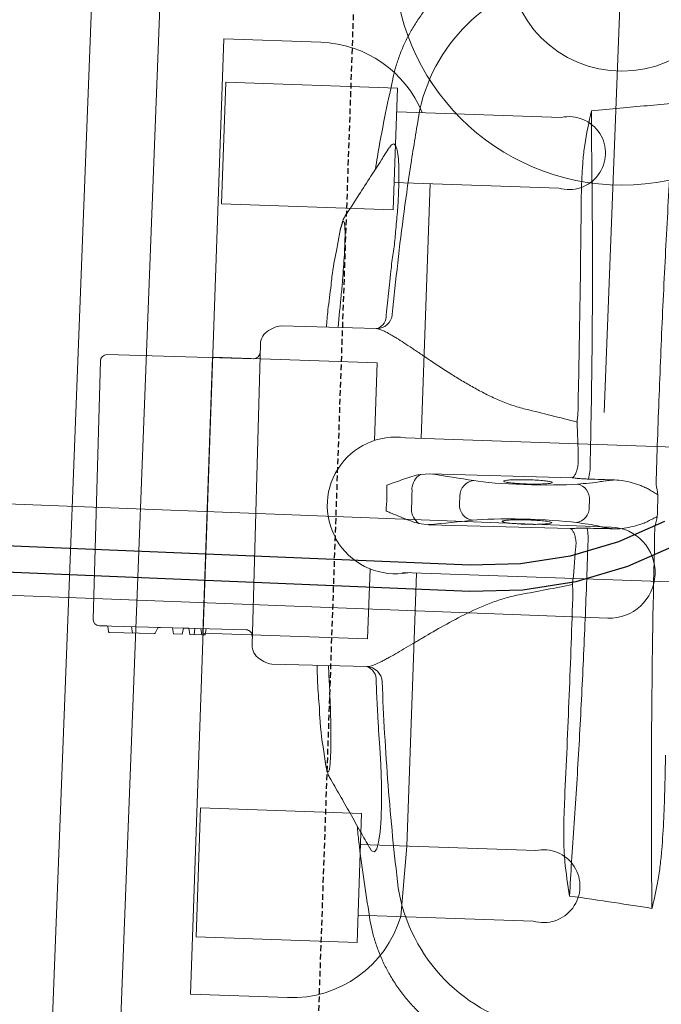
# Model space of a CAD drawing. Header units: millimetres. Extents: x 297264 to 416219, y -77299 to -23696.
# Tile 162 of 187: x 343644 to 343785, y -26464 to -26248. Entities that reach past the tile are written whole.
import ezdxf

# ---------------------------------------------------------------- set-up
doc = ezdxf.new("R2010")
doc.units = ezdxf.units.MM
doc.header["$LTSCALE"] = 2.5
doc.linetypes.add('11aa1PB-bd$0$11aa1PB-af$0$TRATTEGGIATA', pattern=[0.75, 0.5, -0.25])
for name, color, linetype, lineweight in [('CKD Equipments', 252, 'Continuous', 0), ('EQUIPMENT', 210, 'Continuous', 0), ('FURNITURES', 30, 'Continuous', 15), ('HATCH LIGHT', 250, 'Continuous', 0), ('K Equipment', 30, 'Continuous', 9)]:
    doc.layers.add(name, color=color, linetype=linetype, lineweight=lineweight)
doc.layers.add('Edges', color=7, linetype='Continuous')
doc.layers.add('FAINTEQUIP', color=253, linetype='Continuous')

# ---------------------------------------------------------------- blocks, each defined once
blk = doc.blocks.new('awreg')
at = {"layer": 'K Equipment'}
for p, q in [((60866.24, 14496.41, -7.42), (60866.22, 14311.87, -7.42)), ((60886.24, 14496.4, -7.42), (60886.22, 14311.87, -7.42)), ((60701.19, 14430.21, -7.42), (61051.19, 14430.24, -7.42)), ((60701.19, 14415.21, -7.42), (61051.19, 14415.24, -7.42)), ((60651.19, 14314.35, -7.42), (60841.19, 14314.37, -7.42))]:
    blk.add_line(p, q, dxfattribs=at)
for radius in [50, 25]:
    blk.add_circle((60741.19, 14314.36, -7.42), radius, dxfattribs=at)
blk.add_arc((60876.22, 14311.87, -7.42), 10, 180.0034, 0.0034, dxfattribs=at)
blk = doc.blocks.new('G$C62143A14')
at = {"linetype": 'Continuous', "lineweight": 0}
for p, q in [((142.09, 481.19), (198.78, 481.8)), ((140.7, 479.77), (141.05, 447.57)), ((140.7, 479.77), (140.72, 478.13)), ((200.55, 448.21), (200.2, 480.41)), ((139.33, 477.57), (139.43, 467.67)), ((139.48, 477.75), (140.59, 477.95)), ((139.38, 472.47), (140.78, 472.73)), ((139.56, 472.5), (139.58, 472.5)), ((139.53, 467.51), (140.74, 466.96)), ((140.84, 466.81), (140.88, 463.71)), ((140.88, 463.71), (139.53, 463.46)), ((139.53, 463.46), (139.55, 461.55)), ((140.9, 461.32), (139.55, 461.55)), ((140.9, 461.32), (140.91, 460.16)), ((140.91, 460.16), (139.57, 459.91)), ((139.57, 459.91), (139.6, 457.25)), ((140.93, 458.82), (139.58, 458.93)), ((140.94, 457.5), (139.6, 457.25)), ((139.6, 457.25), (139.61, 456.53)), ((140.96, 456.31), (139.61, 456.53)), ((203.83, 446.85), (137.8, 446.14)), ((207.44, 444.22), (206.85, 445.18)), ((134.81, 444.41), (134.24, 443.43)), ((133.76, 441.62), (133.99, 420.82)), ((208.18, 421.59), (207.96, 442.42)), ((208.09, 429.99), (211.67, 429.77)), ((229.05, 430.4), (224.9, 430.98)), ((113.93, 429.31), (112.94, 429.15)), ((130.32, 428.9), (133.9, 429.19)), ((263.02, 420.05), (263.03, 420.06)), ((79.21, 418.06), (79.21, 418.06)), ((165.81, 410.59), (165.64, 408.47)), ((176.8, 408.59), (176.59, 410.7)), ((165.64, 408.47), (165.98, 377.3)), ((177.13, 377.42), (176.8, 408.59)), ((170.42, 401.86), (172.16, 401.88)), ((170.85, 373.41), (172.34, 373.42))]:
    blk.add_line(p, q, dxfattribs=at)
at = {"linetype": 'Continuous', "lineweight": 0, "flags": 128}
for points in [[(139.47, 477.74), (139.47, 477.74), (139.48, 477.75)], [(94.26, 418.59), (93.66, 418.2), (93.46, 417.59), (94.13, 417.09), (95.62, 416.73), (97.89, 416.49), (100.81, 416.39), (104.33, 416.43), (108.32, 416.6), (112.67, 416.91), (116.39, 417.25), (120.19, 417.68), (120.19, 417.68), (120.19, 417.68)]]:
    blk.add_lwpolyline(points, dxfattribs=at)
at = {"linetype": 'Continuous', "lineweight": 0}
for centre, radius, start, end in [((198.8, 480.4), 1.4, 0.6162, 90.6162), ((142.1, 479.79), 1.4, 90.6162, 180.6162), ((139.5, 477.57), 0.175, 100.6162, 179.8134), ((140.55, 478.12), 0.175, 280.6162, 1.5356), ((139.61, 467.67), 0.175, 180.2997, 244.6825), ((140.67, 466.8), 0.175, 359.7298, 66.3191), ((139.65, 447.56), 1.4, 270.6162, 0.6162), ((201.95, 448.23), 1.4, 180.6162, 270.6162), ((137.83, 442.64), 3.5, 90.6162, 149.6525), ((203.87, 443.35), 3.5, 31.58, 90.6162), ((137.26, 441.66), 3.5, 149.6525, 180.6162), ((204.46, 442.38), 3.5, 0.6162, 31.58), ((211.65, 421.66), 3.47, 181.0853, 266.5636), ((211.04, 422.65), 3.14, 205.2925, 273.8166), ((130.52, 420.79), 3.47, 274.6644, 0.6066), ((131.16, 421.56), 2.92, 266.0995, 345.287), ((249.74, 376.79), 37.74, 9.6758, 79.5449), ((93.4, 375.11), 37.74, 101.688, 171.5562), ((169.03, 408.55), 3.81, 91.0104, 147.7315), ((173.41, 408.6), 3.81, 33.5009, 90.222), ((170.39, 398.41), 3.45, 89.4632, 172.6991), ((172.27, 398.43), 3.45, 8.5333, 91.7692), ((170.66, 376.8), 3.4, 192.1812, 273.2187), ((172.46, 376.82), 3.4, 268.0138, 349.0513), ((179.6, 386.55), 13.01, 258.4187, 273.3931), ((163.31, 386.4), 13.03, 267.8432, 282.7971)]:
    blk.add_arc(centre, radius, start, end, dxfattribs=at)
for centre, major_axis, ratio, start_param, end_param in [((173.14, 540.75), (1.8, -166.89), 0.087489, 5.626486, 5.727956), ((166.46, 540.68), (1.8, -166.89), 0.087489, 0.555229, 0.6567), ((166.45, 386.94), (0.15, -14), 0.087489, 0.682539, 2.586364), ((176.46, 387.05), (0.15, -14), 0.087489, 3.696821, 5.600646), ((171.51, 381.35), (37.1, 0.4), 0.145844, 4.211758, 4.440687), ((172.59, 312.04), (0.89, -82.6), 0.087489, 3.824132, 3.871858), ((171.93, 312.03), (0.89, -82.6), 0.087489, 2.411328, 2.459054), ((171.51, 381.35), (37.1, 0.4), 0.145844, 4.984033, 5.21302), ((166.41, 381.34), (0.11, -10.5), 0.087489, 0.30744, 0.730265), ((176.62, 381.45), (0.11, -10.5), 0.087489, 5.55292, 5.975743)]:
    blk.add_ellipse(centre, major_axis=major_axis, ratio=ratio, start_param=start_param, end_param=end_param, dxfattribs=at)
for points, knots in [([(217.34, 431.84), (215.51, 432.03), (212.42, 432.35), (209.32, 432.48), (208.06, 432.53)], [0, 0, 0, 0, 0.593547, 1, 1, 1, 1]), ([(124.61, 430.86), (123.92, 430.81), (120.23, 430.56), (116.76, 429.87), (113.93, 429.31)], [0, 0, 0, 0, 0.187713, 1, 1, 1, 1]), ([(133.87, 431.73), (132.61, 431.65), (129.52, 431.46), (126.44, 431.07), (124.61, 430.84)], [0, 0, 0, 0, 0.406128, 1, 1, 1, 1]), ([(211.67, 429.77), (212.8, 429.7), (215.09, 429.56), (218.36, 429.4), (221.43, 429.28), (224.19, 429.21), (226.63, 429.19), (228.63, 429.23), (230.14, 429.31), (231.09, 429.45), (231.48, 429.63), (231.26, 429.85), (230.51, 430.11), (229.54, 430.3), (229.05, 430.4)], [0, 0, 0, 0, 0.082182, 0.166764, 0.247017, 0.329479, 0.412022, 0.496967, 0.579727, 0.664898, 0.747476, 0.832441, 0.915021, 1, 1, 1, 1]), ([(224.9, 430.98), (223.05, 431.29), (220.59, 431.72), (217.98, 431.83), (217.34, 431.86)], [0, 0, 0, 0, 0.753677, 1, 1, 1, 1]), ([(232.62, 429.35), (232.51, 429.44), (232.21, 429.6), (231.78, 429.77), (231.17, 429.96), (230.4, 430.16), (229.66, 430.3), (229.26, 430.36)], [0, 0, 0, 0, 0.095307, 0.229075, 0.409095, 0.722588, 1, 1, 1, 1]), ([(109.39, 428.05), (108.12, 427.23), (105.58, 425.64), (101.69, 423.22), (97.89, 420.88), (95.41, 419.35), (94.24, 418.63)], [0, 0, 0, 0, 0.253353, 0.510138, 0.769176, 1, 1, 1, 1]), ([(112.72, 429.1), (112.54, 429.08), (112.03, 428.98), (111.21, 428.78), (110.45, 428.55), (109.86, 428.32), (109.52, 428.12), (109.39, 428.05)], [0, 0, 0, 0, 0.100787, 0.407598, 0.731303, 0.895894, 1, 1, 1, 1]), ([(112.94, 429.15), (112.46, 429.05), (111.51, 428.84), (110.75, 428.57), (110.53, 428.34), (110.88, 428.16), (111.82, 428.04), (113.29, 427.99), (115.28, 427.99), (117.7, 428.06), (120.5, 428.19), (123.59, 428.37), (126.9, 428.61), (129.18, 428.8), (130.32, 428.9)], [0, 0, 0, 0, 0.082617, 0.165235, 0.248974, 0.332713, 0.416293, 0.499873, 0.583402, 0.66693, 0.750192, 0.833453, 0.916727, 1, 1, 1, 1]), ([(247.95, 420.3), (247.03, 420.83), (244.9, 422.08), (241.37, 424.17), (237.17, 426.65), (234.2, 428.42), (232.62, 429.35)], [0, 0, 0, 0, 0.1790671, 0.418189, 0.6906263, 1, 1, 1, 1]), ([(99.02, 421.57), (97.86, 421.41), (91.22, 420.48), (84.64, 419.17), (79.21, 418.1)], [0, 0, 0, 0, 0.174606, 1, 1, 1, 1]), ([(191.78, 388.17), (191.99, 389.22), (192.26, 390.25), (192.87, 392.28), (193.22, 393.28), (193.97, 395.21), (194.37, 396.15), (195.22, 398), (195.66, 398.9), (196.56, 400.66), (197.02, 401.53), (197.72, 402.8), (197.95, 403.22), (198.43, 404.05), (198.66, 404.46), (199.83, 406.48), (200.76, 408.01), (202.1, 410.19), (202.54, 410.89), (203.17, 411.93), (203.38, 412.27), (203.79, 412.93), (203.99, 413.25), (204.96, 414.85), (205.66, 416.01), (206.41, 417.33), (206.55, 417.58), (206.82, 418.08), (206.95, 418.32), (207.3, 419.01), (207.5, 419.42), (208, 420.56), (208.18, 421.17), (208.18, 421.59)], [0, 0, 0, 0, 0.0625, 0.0625, 0.125, 0.125, 0.1875, 0.1875, 0.25, 0.25, 0.3125, 0.3125, 0.34375, 0.34375, 0.375, 0.375, 0.5, 0.5, 0.5625, 0.5625, 0.59375, 0.59375, 0.625, 0.625, 0.75, 0.75, 0.78125, 0.78125, 0.8125, 0.8125, 0.875, 0.875, 1, 1, 1, 1]), ([(263.02, 420.08), (257.33, 421.08), (250.71, 422.24), (244.05, 423.02), (243.13, 423.13)], [0, 0, 0, 0, 0.861575, 1, 1, 1, 1]), ([(133.99, 420.82), (134, 420.37), (134.2, 419.77), (134.72, 418.63), (134.93, 418.21), (135.3, 417.53), (135.44, 417.29), (135.72, 416.8), (135.87, 416.55), (136.64, 415.25), (137.37, 414.09), (138.58, 412.21), (139, 411.55), (139.88, 410.19), (140.34, 409.49), (141.72, 407.33), (142.68, 405.82), (144.62, 402.65), (145.6, 400.98), (147.49, 397.46), (148.39, 395.64), (149.56, 392.78), (149.93, 391.81), (150.58, 389.81), (150.87, 388.79), (151.1, 387.73)], [0, 0, 0, 0, 0.125, 0.125, 0.1875, 0.1875, 0.21875, 0.21875, 0.25, 0.25, 0.375, 0.375, 0.4375, 0.4375, 0.5, 0.5, 0.625, 0.625, 0.75, 0.75, 0.875, 0.875, 0.9375, 0.9375, 1, 1, 1, 1]), ([(211.25, 419.52), (213.05, 419.41), (214.85, 419.3), (217.55, 419.11), (218.89, 419.02), (220.47, 418.9), (221.14, 418.85), (221.59, 418.81), (221.81, 418.8), (222.04, 418.78)], [0, 0, 0, 0, 0.5, 0.5, 0.75, 0.875, 0.9375, 0.9375, 1, 1, 1, 1]), ([(222.04, 418.78), (222.04, 418.78), (223.3, 418.79), (225.86, 418.35), (229.86, 418.16), (233.98, 417.93), (237.98, 417.85), (241.53, 417.88), (244.47, 418.04), (246.75, 418.33), (248.25, 418.73), (248.89, 419.24), (248.81, 419.75), (248.17, 420.12), (247.95, 420.25)], [0, 0, 0, 0, 0.000001, 0.07749, 0.156459, 0.25141, 0.349211, 0.444694, 0.543101, 0.640433, 0.740837, 0.840407, 0.943195, 1, 1, 1, 1]), ([(293.34, 389.13), (293.26, 389.7), (293.04, 391.17), (292.46, 393.48), (291.65, 396.06), (290.65, 398.57), (289.42, 401.09), (287.96, 403.58), (286.27, 406.01), (284.41, 408.27), (282.41, 410.34), (280.28, 412.24), (278.04, 413.94), (275.7, 415.46), (273.28, 416.78), (270.8, 417.9), (268.28, 418.84), (265.73, 419.56), (263.98, 419.98), (263.07, 420.1), (263.03, 420.11)], [0, 0, 0, 0, 0.037673, 0.095878, 0.154189, 0.212585, 0.271048, 0.33568, 0.39959, 0.46265, 0.524915, 0.586431, 0.647228, 0.707328, 0.766741, 0.825471, 0.883514, 0.940856, 0.997479, 1, 1, 1, 1]), ([(79.19, 418.13), (79.18, 418.13), (78.27, 417.99), (76.52, 417.53), (73.94, 416.74), (71.43, 415.74), (68.99, 414.57), (66.56, 413.17), (64.18, 411.55), (61.88, 409.7), (59.76, 407.69), (57.83, 405.55), (56.09, 403.3), (54.54, 400.95), (53.19, 398.52), (52.04, 396.03), (51.09, 393.49), (50.34, 390.91), (49.81, 388.58), (49.62, 387.11), (49.54, 386.51)], [0, 0, 0, 0, 0.001134, 0.05921, 0.117416, 0.175724, 0.234114, 0.292568, 0.357035, 0.420781, 0.483687, 0.545808, 0.607185, 0.667848, 0.727816, 0.787098, 0.845698, 0.903609, 0.960817, 1, 1, 1, 1]), ([(85.76, 412.06), (89.48, 412.63), (96.91, 413.75), (108.15, 415.16), (119.44, 416.38), (127.01, 417.01), (130.8, 417.33)], [0, 0, 0, 0, 0.249615, 0.499229, 0.749615, 1, 1, 1, 1]), ([(120.19, 417.68), (120.42, 417.7), (120.64, 417.73), (121.09, 417.77), (121.76, 417.84), (123.33, 417.99), (124.68, 418.11), (127.37, 418.36), (129.17, 418.51), (130.97, 418.65)], [0, 0, 0, 0, 0.0625, 0.0625, 0.125, 0.25, 0.5, 0.5, 1, 1, 1, 1]), ([(120.19, 417.68), (120.19, 417.68), (120.19, 417.68), (120.19, 417.68), (120.19, 417.68), (120.19, 417.68), (120.19, 417.68)], [0.00000000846, 0.00000000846, 0.00000000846, 0.00000000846, 0.000000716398, 0.000000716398, 0.000000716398, 0.000001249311, 0.000001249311, 0.000001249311, 0.000001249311]), ([(120.19, 417.68), (120.19, 417.68), (120.19, 417.68), (120.19, 417.68), (120.19, 417.68), (120.19, 417.68)], [0, 0, 0, 0, 0.051824, 0.658198, 1, 1, 1, 1]), ([(165.81, 410.59), (165.93, 411.21), (166.1, 411.82), (166.49, 413.03), (166.7, 413.63), (167.14, 414.84), (167.37, 415.44), (167.71, 416.36), (167.82, 416.67), (168.05, 417.29), (168.17, 417.6), (168.28, 417.91)], [0, 0, 0, 0, 0.25, 0.25, 0.5, 0.5, 0.75, 0.75, 0.875, 0.875, 1, 1, 1, 1]), ([(176.59, 410.7), (176.46, 411.32), (176.27, 411.93), (175.86, 413.13), (175.63, 413.72), (175.16, 414.92), (174.92, 415.52), (174.56, 416.44), (174.44, 416.74), (174.2, 417.36), (174.08, 417.67), (173.95, 417.97)], [0, 0, 0, 0, 0.25, 0.25, 0.5, 0.5, 0.75, 0.75, 0.875, 0.875, 1, 1, 1, 1]), ([(211.44, 418.2), (215.22, 417.96), (222.78, 417.5), (234.09, 416.51), (245.37, 415.35), (252.85, 414.38), (256.59, 413.9)], [0, 0, 0, 0, 0.249615, 0.499229, 0.749614, 1, 1, 1, 1]), ([(222.04, 418.78), (222.04, 418.78), (222.04, 418.78), (222.04, 418.78), (222.04, 418.78), (222.04, 418.78), (222.04, 418.78)], [0, 0, 0, 0, 0.000000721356, 0.000000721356, 0.000000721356, 0.000001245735, 0.000001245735, 0.000001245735, 0.000001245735]), ([(222.04, 418.78), (222.04, 418.78), (222.04, 418.78), (222.04, 418.78), (222.04, 418.78), (222.04, 418.78)], [0, 0, 0, 0, 0.341802, 0.948176, 1, 1, 1, 1]), ([(166.57, 386.94), (166.57, 387.36), (166.56, 388.38), (166.61, 389.91), (166.7, 391.28), (166.83, 392.15), (166.96, 392.47), (167.04, 392.27), (167.07, 392.2)], [0, 0, 0, 0, 0.132098, 0.323568, 0.515413, 0.707812, 0.900839, 1, 1, 1, 1]), ([(167.07, 392.2), (167.1, 392.16), (167.18, 392.04), (167.3, 391.21), (167.43, 389.83), (167.49, 388.32), (167.53, 386.73), (167.52, 385.13), (167.46, 383.53), (167.36, 382.28), (167.26, 381.9), (167.22, 381.72)], [0, 0, 0, 0, 0.060949, 0.185979, 0.310678, 0.434944, 0.512562, 0.636279, 0.760031, 0.884002, 1, 1, 1, 1]), ([(175.45, 390.08), (175.46, 390.33), (175.5, 391.09), (175.6, 391.91), (175.75, 392.47), (175.85, 392.32), (175.91, 392.24)], [0, 0, 0, 0, 0.138476, 0.425595, 0.712972, 1, 1, 1, 1]), ([(175.91, 392.24), (175.96, 392.05), (176.06, 391.67), (176.19, 390.43), (176.29, 388.84), (176.33, 387.27), (176.33, 385.7), (176.3, 384.2), (176.2, 382.87), (176.11, 382.1), (176.06, 381.99), (176.05, 381.98)], [0, 0, 0, 0, 0.12873, 0.257, 0.385042, 0.513035, 0.593354, 0.721934, 0.850956, 0.980313, 1, 1, 1, 1]), ([(175.39, 387.04), (175.39, 387.22), (175.39, 388.01), (175.4, 388.78), (175.42, 389.6), (175.44, 389.84), (175.45, 390.08)], [0, 0, 0, 0, 0.170805, 0.715603, 0.716948, 1, 1, 1, 1]), ([(167.22, 381.72), (167.21, 381.7), (167.16, 381.45), (167.05, 381.51), (166.89, 381.97), (166.74, 383.06), (166.63, 384.58), (166.58, 385.96), (166.57, 386.75), (166.57, 386.94)], [0, 0, 0, 0, 0.012552, 0.198689, 0.385047, 0.571255, 0.757017, 0.942123, 1, 1, 1, 1]), ([(176.05, 381.98), (176.01, 381.85), (175.91, 381.59), (175.76, 381.91), (175.61, 382.77), (175.49, 384.12), (175.42, 385.62), (175.4, 386.63), (175.39, 387.04)], [0, 0, 0, 0, 0.154069, 0.335329, 0.515993, 0.696154, 0.875965, 1, 1, 1, 1]), ([(92.96, 375.75), (93.53, 375.83), (94.1, 375.9), (95.25, 376.01), (95.82, 376.05), (97.55, 376.17), (98.7, 376.22), (102.15, 376.32), (104.46, 376.33), (106.77, 376.32)], [0, 0, 0, 0, 0.125, 0.125, 0.25, 0.25, 0.5, 0.5, 1, 1, 1, 1]), ([(106.77, 376.32), (114.3, 376.26), (121.85, 376.22), (136.97, 376.2), (144.55, 376.21), (152.13, 376.25)], [0, 0, 0, 0, 0.5, 0.5, 1, 1, 1, 1]), ([(152.13, 376.25), (152.42, 376.28), (152.7, 376.31), (153.25, 376.37), (153.51, 376.39), (153.76, 376.41)], [0, 0, 0, 0, 0.5, 0.5, 1, 1, 1, 1]), ([(163.29, 376.05), (163.66, 376.11), (164, 376.18), (164.64, 376.37), (164.91, 376.48), (165.39, 376.71), (165.58, 376.83), (165.79, 377.01), (165.85, 377.07), (165.91, 377.15), (165.93, 377.18), (165.96, 377.24), (165.97, 377.27), (165.98, 377.3)], [0, 0, 0, 0, 0.25, 0.25, 0.5, 0.5, 0.75, 0.75, 0.875, 0.875, 0.9375, 0.9375, 1, 1, 1, 1]), ([(165.98, 377.3), (166.01, 377.09), (166.03, 376.85), (166.08, 376.32), (166.1, 376.03), (166.14, 375.42), (166.16, 375.08), (166.18, 374.4), (166.19, 374.05), (166.2, 373.69)], [0, 0, 0, 0, 0.25, 0.25, 0.5, 0.5, 0.75, 0.75, 1, 1, 1, 1]), ([(176.99, 373.81), (176.99, 374.17), (176.99, 374.52), (177, 375.2), (177.01, 375.53), (177.04, 376.15), (177.05, 376.44), (177.09, 376.97), (177.11, 377.21), (177.13, 377.42)], [0, 0, 0, 0, 0.25, 0.25, 0.5, 0.5, 0.75, 0.75, 1, 1, 1, 1]), ([(179.85, 376.23), (179.48, 376.28), (179.13, 376.35), (178.5, 376.52), (178.22, 376.62), (177.73, 376.84), (177.54, 376.96), (177.33, 377.13), (177.27, 377.19), (177.2, 377.28), (177.18, 377.31), (177.15, 377.36), (177.14, 377.39), (177.13, 377.42)], [0, 0, 0, 0, 0.25, 0.25, 0.5, 0.5, 0.75, 0.75, 0.875, 0.875, 0.9375, 0.9375, 1, 1, 1, 1]), ([(250.28, 375.96), (244.6, 375.66), (238.88, 375.38), (227.37, 374.87), (221.57, 374.64), (209.88, 374.24), (204, 374.07), (192.2, 373.78), (186.29, 373.66), (180.37, 373.57)], [0, 0, 0, 0, 0.25, 0.25, 0.5, 0.5, 0.75, 0.75, 1, 1, 1, 1]), ([(189.37, 376.8), (189.62, 376.78), (189.89, 376.76), (190.43, 376.72), (190.71, 376.7), (191, 376.67)], [0, 0, 0, 0, 0.5, 0.5, 1, 1, 1, 1]), ([(191, 376.67), (198.59, 376.8), (206.17, 376.94), (221.3, 377.29), (228.84, 377.49), (236.37, 377.71)], [0, 0, 0, 0, 0.5, 0.5, 1, 1, 1, 1]), ([(236.37, 377.71), (238.67, 377.78), (240.98, 377.82), (244.44, 377.78), (245.59, 377.76), (247.31, 377.68), (247.89, 377.65), (249.04, 377.56), (249.61, 377.51), (250.18, 377.45)], [0, 0, 0, 0, 0.5, 0.5, 0.75, 0.75, 0.875, 0.875, 1, 1, 1, 1]), ([(162.82, 373.38), (156.9, 373.34), (151, 373.33), (139.22, 373.37), (133.34, 373.42), (121.64, 373.56), (115.82, 373.67), (104.29, 373.93), (98.57, 374.08), (92.89, 374.27)], [0, 0, 0, 0, 0.25, 0.25, 0.5, 0.5, 0.75, 0.75, 1, 1, 1, 1]), ([(166.3, 367.99), (166.33, 368.36), (166.37, 368.72), (166.45, 369.38), (166.49, 369.69), (166.61, 370.52), (166.7, 370.98), (166.79, 371.34)], [0, 0, 0, 0, 0.25, 0.25, 0.5, 0.5, 1, 1, 1, 1]), ([(176.45, 371.44), (176.55, 371.09), (176.65, 370.63), (176.79, 369.8), (176.83, 369.49), (176.93, 368.84), (176.97, 368.48), (177.01, 368.1)], [0, 0, 0, 0, 0.5, 0.5, 0.75, 0.75, 1, 1, 1, 1]), ([(166.3, 367.99), (166.29, 367.33), (166.35, 366.67), (166.54, 365.37), (166.68, 364.73), (167.01, 363.45), (167.21, 362.82), (167.56, 361.88), (167.68, 361.57), (167.95, 360.96), (168.09, 360.66), (168.26, 360.37)], [0, 0, 0, 0, 0.25, 0.25, 0.5, 0.5, 0.75, 0.75, 0.875, 0.875, 1, 1, 1, 1]), ([(175.21, 360.44), (175.38, 360.74), (175.52, 361.04), (175.77, 361.66), (175.89, 361.97), (176.21, 362.91), (176.4, 363.55), (176.7, 364.83), (176.83, 365.48), (176.99, 366.78), (177.04, 367.44), (177.01, 368.1)], [0, 0, 0, 0, 0.125, 0.125, 0.25, 0.25, 0.5, 0.5, 0.75, 0.75, 1, 1, 1, 1]), ([(89.48, 356.56), (102.2, 357.15), (115.02, 357.64), (140.91, 358.4), (153.96, 358.68), (167.14, 358.84)], [0, 0, 0, 0, 0.5, 0.5, 1, 1, 1, 1]), ([(168.26, 360.37), (168.45, 360.04), (168.64, 359.71), (169.01, 359.06), (169.19, 358.73), (169.38, 358.4)], [0, 0, 0, 0, 0.5, 0.5, 1, 1, 1, 1]), ([(175.21, 360.44), (175.03, 360.11), (174.85, 359.78), (174.49, 359.11), (174.32, 358.78), (174.14, 358.45)], [0, 0, 0, 0, 0.5, 0.5, 1, 1, 1, 1]), ([(176.37, 358.94), (182.93, 359), (189.47, 359.03), (199.27, 359.03), (202.53, 359.03), (209.05, 359), (212.31, 358.99), (218.81, 358.93), (222.06, 358.9), (228.52, 358.82), (231.74, 358.78), (241.38, 358.62), (247.76, 358.49), (254.1, 358.33)], [0, 0, 0, 0, 0.25, 0.25, 0.375, 0.375, 0.5, 0.5, 0.625, 0.625, 0.75, 0.75, 1, 1, 1, 1]), ([(83.55, 356.23), (83.51, 356.25), (83.46, 356.26), (83.42, 356.27), (83.41, 356.28), (83.41, 356.28), (83.4, 356.28)], [0, 0, 0, 0, 0.0001941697, 0.0001941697, 0.0001941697, 0.0002311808, 0.0002311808, 0.0002311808, 0.0002311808]), ([(89.45, 355.2), (88.46, 355.35), (87.48, 355.52), (86, 355.77), (85.51, 355.86), (84.77, 355.99), (84.53, 356.03), (84.16, 356.1), (84.04, 356.13), (83.85, 356.16), (83.79, 356.17), (83.67, 356.2), (83.61, 356.21), (83.55, 356.23)], [0, 0, 0, 0, 0.5, 0.5, 0.75, 0.75, 0.875, 0.875, 0.9375, 0.9375, 0.96875, 0.96875, 1, 1, 1, 1]), ([(117.12, 354.6), (114.8, 354.54), (112.49, 354.49), (107.86, 354.43), (105.55, 354.42), (100.93, 354.46), (98.63, 354.5), (95.17, 354.66), (94.02, 354.72), (92.3, 354.86), (91.73, 354.91), (90.59, 355.04), (90.02, 355.11), (89.45, 355.2)], [0, 0, 0, 0, 0.25, 0.25, 0.5, 0.5, 0.75, 0.75, 0.875, 0.875, 0.9375, 0.9375, 1, 1, 1, 1])]:
    blk.add_open_spline(points, degree=3, knots=knots, dxfattribs=at)
for points in [[(168.28, 417.91), (169.23, 417.87), (171.12, 417.79), (173.01, 417.91), (173.95, 417.97)], [(173.39, 412.41), (172.66, 412.38), (171.18, 412.32), (169.7, 412.35), (168.97, 412.37)], [(151.1, 387.73), (151.95, 383.95), (152.83, 380.18), (153.76, 376.41)], [(189.37, 376.8), (190.22, 380.58), (191.02, 384.37), (191.78, 388.17)], [(161.61, 376.03), (161.97, 376.02), (162.34, 376.01), (162.7, 375.99)], [(162.7, 375.99), (162.9, 375.98), (163.09, 376), (163.29, 376.05)], [(179.85, 376.23), (180.04, 376.18), (180.24, 376.17), (180.44, 376.18)], [(180.44, 376.18), (180.8, 376.21), (181.16, 376.23), (181.52, 376.25)], [(250.18, 377.45), (252.73, 377.15), (255.26, 376.74), (257.78, 376.28)], [(257.78, 376.28), (255.24, 376.2), (252.74, 376.09), (250.28, 375.96)], [(257.78, 376.28), (258.04, 374.21), (258.31, 372.13), (258.59, 370.05)], [(84.34, 364.56), (84.74, 367.84), (85.09, 371.14), (85.4, 374.43)], [(85.4, 374.43), (87.9, 374.93), (90.42, 375.4), (92.96, 375.75)], [(92.89, 374.27), (90.43, 374.34), (87.93, 374.4), (85.4, 374.43)], [(177.01, 368.1), (177, 370.01), (177, 371.91), (176.99, 373.81)], [(166.2, 373.69), (166.23, 371.79), (166.27, 369.89), (166.3, 367.99)], [(258.59, 370.05), (259.1, 366.09), (259.61, 362.14), (260.15, 358.18)], [(83.4, 356.28), (83.73, 359.04), (84.04, 361.8), (84.34, 364.56)], [(167.14, 358.84), (167.88, 358.69), (168.63, 358.54), (169.38, 358.4)], [(176.37, 358.94), (175.63, 358.77), (174.88, 358.61), (174.14, 358.45)], [(83.4, 356.28), (85.44, 356.36), (87.47, 356.46), (89.48, 356.56)], [(174.14, 358.45), (172.55, 358.44), (170.97, 358.42), (169.38, 358.4)]]:
    blk.add_open_spline(points, degree=3, dxfattribs=at)
at = {"layer": 'EQUIPMENT'}
for p, q in [((79.6, 382.18), (79.45, 420.64)), ((79.6, 382.18), (79.45, 420.64)), ((79.49, 411.25), (94.99, 410.49)), ((79.49, 411.25), (94.99, 410.49))]:
    blk.add_line(p, q, dxfattribs=at)
blk.add_lwpolyline([(255.93, 413.33, 0.294125), (270.5, 436.14), (270.42, 457.48), (60.67, 456.7), (60.75, 435.36, 0.340822), (79.49, 411.25)], format="xyb", dxfattribs=at)
blk.add_lwpolyline([(255.93, 413.33, 0.294125), (270.5, 436.14), (270.42, 457.48), (60.67, 456.7), (60.75, 435.36, 0.340822), (79.49, 411.25)], format="xyb", dxfattribs=at)
blk.add_lwpolyline([(255.93, 413.33, 0.294125), (270.5, 436.14), (270.42, 457.48), (60.67, 456.7), (60.75, 435.36, 0.340822), (79.49, 411.25)], format="xyb", dxfattribs=at)
blk.add_lwpolyline([(255.93, 413.33, 0.294125), (270.5, 436.14), (270.42, 457.48), (60.67, 456.7), (60.75, 435.36, 0.340822), (79.49, 411.25)], format="xyb", dxfattribs=at)
blk.add_lwpolyline([(255.93, 413.33, 0.294125), (270.5, 436.14), (270.42, 457.48), (60.67, 456.7), (60.75, 435.36, 0.340822), (79.49, 411.25)], format="xyb", dxfattribs=at)
blk.add_lwpolyline([(255.93, 413.33, 0.294125), (270.5, 436.14), (270.42, 457.48), (60.67, 456.7), (60.75, 435.36, 0.340822), (79.49, 411.25)], format="xyb", dxfattribs=at)
blk.add_lwpolyline([(255.93, 413.33, 0.294125), (270.5, 436.14), (270.42, 457.48), (60.67, 456.7), (60.75, 435.36, 0.340822), (79.49, 411.25)], format="xyb", dxfattribs=at)
blk.add_lwpolyline([(255.93, 413.33, 0.294125), (270.5, 436.14), (270.42, 457.48), (60.67, 456.7), (60.75, 435.36, 0.340822), (79.49, 411.25)], format="xyb", dxfattribs=at)
for points in [[(73.4, 420.62), (101.73, 420.72), (101.6, 456.07), (73.27, 455.96)], [(73.4, 420.62), (101.73, 420.72), (101.6, 456.07), (73.27, 455.96)], [(73.4, 420.62), (101.73, 420.72), (101.6, 456.07), (73.27, 455.96)], [(73.4, 420.62), (101.73, 420.72), (101.6, 456.07), (73.27, 455.96)], [(73.4, 420.62), (101.73, 420.72), (101.6, 456.07), (73.27, 455.96)], [(73.4, 420.62), (101.73, 420.72), (101.6, 456.07), (73.27, 455.96)], [(73.4, 420.62), (101.73, 420.72), (101.6, 456.07), (73.27, 455.96)], [(73.4, 420.62), (101.73, 420.72), (101.6, 456.07), (73.27, 455.96)], [(234.36, 418.86), (261.12, 418.96), (260.98, 456.66), (234.22, 456.56)], [(234.36, 418.86), (261.12, 418.96), (260.98, 456.66), (234.22, 456.56)], [(234.36, 418.86), (261.12, 418.96), (260.98, 456.66), (234.22, 456.56)], [(234.36, 418.86), (261.12, 418.96), (260.98, 456.66), (234.22, 456.56)], [(234.36, 418.86), (261.12, 418.96), (260.98, 456.66), (234.22, 456.56)], [(234.36, 418.86), (261.12, 418.96), (260.98, 456.66), (234.22, 456.56)], [(234.36, 418.86), (261.12, 418.96), (260.98, 456.66), (234.22, 456.56)], [(234.36, 418.86), (261.12, 418.96), (260.98, 456.66), (234.22, 456.56)]]:
    blk.add_lwpolyline(points, close=True, dxfattribs=at)
for points in [[(183.65, 421.03), (200.7, 421.09), (200.57, 457.22), (139.97, 457), (140.1, 420.87), (155.46, 420.92)], [(183.65, 421.03), (200.7, 421.09), (200.57, 457.22), (139.97, 457), (140.1, 420.87), (155.46, 420.92)], [(183.65, 421.03), (200.7, 421.09), (200.57, 457.22), (139.97, 457), (140.1, 420.87), (155.46, 420.92)], [(183.65, 421.03), (200.7, 421.09), (200.57, 457.22), (139.97, 457), (140.1, 420.87), (155.46, 420.92)], [(183.65, 421.03), (200.7, 421.09), (200.57, 457.22), (139.97, 457), (140.1, 420.87), (155.46, 420.92)], [(183.65, 421.03), (200.7, 421.09), (200.57, 457.22), (139.97, 457), (140.1, 420.87), (155.46, 420.92)], [(183.65, 421.03), (200.7, 421.09), (200.57, 457.22), (139.97, 457), (140.1, 420.87), (155.46, 420.92)], [(183.65, 421.03), (200.7, 421.09), (200.57, 457.22), (139.97, 457), (140.1, 420.87), (155.46, 420.92)], [(95.09, 382.23), (94.95, 420.7)], [(95.09, 382.23), (94.95, 420.7)], [(95.09, 382.23), (94.95, 420.7)], [(95.09, 382.23), (94.95, 420.7)], [(95.09, 382.23), (94.95, 420.7)], [(95.09, 382.23), (94.95, 420.7)], [(95.09, 382.23), (94.95, 420.7)], [(95.09, 382.23), (94.95, 420.7)], [(240.41, 418.88), (240.54, 382.77)], [(240.41, 418.88), (240.54, 382.77)], [(240.41, 418.88), (240.54, 382.77)], [(240.41, 418.88), (240.54, 382.77)], [(240.41, 418.88), (240.54, 382.77)], [(240.41, 418.88), (240.54, 382.77)], [(240.41, 418.88), (240.54, 382.77)], [(240.41, 418.88), (240.54, 382.77)], [(256.04, 382.83), (255.9, 418.94)], [(256.04, 382.83), (255.9, 418.94)], [(256.04, 382.83), (255.9, 418.94)], [(256.04, 382.83), (255.9, 418.94)], [(256.04, 382.83), (255.9, 418.94)], [(256.04, 382.83), (255.9, 418.94)], [(256.04, 382.83), (255.9, 418.94)], [(256.04, 382.83), (255.9, 418.94)], [(155.51, 254.39), (154.92, 413.78)], [(155.51, 254.39), (154.92, 413.78)], [(155.51, 254.39), (154.92, 413.78)], [(155.51, 254.39), (154.92, 413.78)], [(155.51, 254.39), (154.92, 413.78)], [(155.51, 254.39), (154.92, 413.78)], [(155.51, 254.39), (154.92, 413.78)], [(155.51, 254.39), (154.92, 413.78)], [(184.49, 414.24), (185.08, 255.99)], [(184.49, 414.24), (185.08, 255.99)], [(184.49, 414.24), (185.08, 255.99)], [(184.49, 414.24), (185.08, 255.99)], [(184.49, 414.24), (185.08, 255.99)], [(184.49, 414.24), (185.08, 255.99)], [(184.49, 414.24), (185.08, 255.99)], [(184.49, 414.24), (185.08, 255.99)], [(94.99, 410.49), (154.93, 410.71)], [(94.99, 410.49), (154.93, 410.71)], [(94.99, 410.49), (154.93, 410.71)], [(94.99, 410.49), (154.93, 410.71)], [(94.99, 410.49), (154.93, 410.71)], [(94.99, 410.49), (154.93, 410.71)], [(94.99, 410.49), (154.93, 410.71)], [(94.99, 410.49), (154.93, 410.71)], [(184.5, 410.82), (240.44, 411.03)], [(184.5, 410.82), (240.44, 411.03)], [(184.5, 410.82), (240.44, 411.03)], [(184.5, 410.82), (240.44, 411.03)], [(184.5, 410.82), (240.44, 411.03)], [(184.5, 410.82), (240.44, 411.03)], [(184.5, 410.82), (240.44, 411.03)], [(184.5, 410.82), (240.44, 411.03)]]:
    blk.add_lwpolyline(points, dxfattribs=at)
for centre, radius, start, end in [((169.57, 415.84), 15, 353.8395, 192.3466), ((169.57, 415.84), 15, 353.8395, 192.3466), ((169.57, 415.84), 15, 353.8395, 192.3466), ((169.57, 415.84), 15, 353.8395, 192.3466), ((169.57, 415.84), 15, 353.8395, 192.3466), ((169.57, 415.84), 15, 353.8395, 192.3466), ((169.57, 415.84), 15, 353.8395, 192.3466), ((169.57, 415.84), 15, 353.8395, 192.3466), ((248.3, 380.82), 8, 165.8268, 14.5999), ((248.3, 380.82), 8, 165.8268, 14.5999), ((248.3, 380.82), 8, 165.8268, 14.5999), ((248.3, 380.82), 8, 165.8268, 14.5999), ((248.3, 380.82), 8, 165.8268, 14.5999), ((248.3, 380.82), 8, 165.8268, 14.5999), ((248.3, 380.82), 8, 165.8268, 14.5999), ((248.3, 380.82), 8, 165.8268, 14.5999), ((87.35, 380.22), 8, 165.8268, 14.5999), ((87.35, 380.22), 8, 165.8268, 14.5999), ((87.35, 380.22), 8, 165.8268, 14.5999), ((87.35, 380.22), 8, 165.8268, 14.5999), ((87.35, 380.22), 8, 165.8268, 14.5999), ((87.35, 380.22), 8, 165.8268, 14.5999), ((87.35, 380.22), 8, 165.8268, 14.5999), ((87.35, 380.22), 8, 165.8268, 14.5999)]:
    blk.add_arc(centre, radius, start, end, dxfattribs=at)
at = {"layer": 'FAINTEQUIP', "color": 4, "linetype": '11aa1PB-bd$0$11aa1PB-af$0$TRATTEGGIATA'}
blk.add_lwpolyline([(337, 429.45), (338.5, 25.45), (1.5, 24.2), (0, 428.19), (337, 429.45)], dxfattribs=at)
blk = doc.blocks.new('boilerplan')
at = {"layer": 'Edges'}
for p, q in [((210.19, 145.03), (210.19, 259.94)), ((215.96, 145.22), (215.96, 259.75)), ((210.95, 133.45), (210.19, 145.03)), ((216.68, 134.2), (215.96, 145.22)), ((218.84, 123.36), (216.68, 134.2)), ((213.25, 121.86), (210.95, 133.45)), ((222.39, 112.89), (218.84, 123.36)), ((217.05, 110.68), (213.25, 121.86)), ((227.28, 102.98), (222.39, 112.89)), ((222.27, 100.08), (217.05, 110.68))]:
    blk.add_line(p, q, dxfattribs=at)
blk = doc.blocks.new('G$C6845078B')
blk.add_blockref('boilerplan', (-210.19, -41.12))

msp = doc.modelspace()

# ---------------------------------------------------------------- hatches: boundary and pattern name
at = {"layer": 'HATCH LIGHT', "true_color": 0x636466}
h = msp.add_hatch(dxfattribs=at)
h.set_pattern_fill('ANSI32', color=251, scale=6)
h.set_pattern_definition([(45, (278504.94, -46725.026), (-40.411153, 40.411153), []), (45, (278531.88, -46725.026), (-40.411153, 40.411153), [])])
h.paths.add_polyline_path([(355647.78, -32589.97), (355453.84, -32638.82), (355635.38, -33359.69), (343082.73, -33359.58, -0.000263), (343068.2, -33559.58), (355891.99, -33559.7)])
h.paths.add_polyline_path([(343496.68, -25157.06), (343296.59, -25157.06, -0.011972), (342815.37, -34256.03), (343015.96, -34256.03, 0.01196)])
h.paths.add_polyline_path([(343480.3, -25697.6), (353159.24, -26046.56, 0.003501), (353653.31, -26800.64), (353820.94, -26691.53), (353270.83, -25850.46), (343486.54, -25497.7, -0.000262)])
h = msp.add_hatch(dxfattribs=at)
h.set_pattern_fill('ANSI37', color=251, scale=8)
h.set_pattern_definition([(45, (278504.942, -46725.026), (-17.960512, 17.960512), []), (135, (278504.942, -46725.026), (-17.960512, -17.960512), [])])
edge = h.paths.add_edge_path()
edge.add_line((346273.84, -25798.32), (343480.3, -25697.6))
edge.add_arc((153082.95, -19659.44), 190493.08, 356.5735369, 358.1835586, ccw=False)
edge.add_line((343235.48, -31044.72), (346084.7, -31044.74))
edge.add_line((346084.7, -31044.74), (346211.2, -27535.69))
edge.add_line((346211.2, -27535.69), (346111.27, -27532.09))
edge.add_line((346111.27, -27532.09), (346082.02, -28343.52))
edge.add_line((346082.02, -28343.52), (346082.02, -28343.52))
edge.add_line((346082.02, -28343.52), (346017.17, -30142.35))
edge.add_line((346017.17, -30142.35), (345988.24, -30944.74))
edge.add_line((345988.24, -30944.74), (343356.53, -30944.72))
edge.add_line((343356.53, -30944.72), (343482.55, -27449.28))
edge.add_line((343482.55, -27449.28), (344481.9, -27485.31))
edge.add_line((344481.9, -27485.31), (344523.3, -27486.81))
edge.add_line((344523.3, -27486.81), (344526.9, -27386.87))
edge.add_line((344526.9, -27386.87), (343486.16, -27349.35))
edge.add_line((343486.16, -27349.35), (343542.06, -25799.9))
edge.add_line((343542.06, -25799.9), (345041.09, -25853.94))
edge.add_line((345041.09, -25853.94), (345030.28, -26153.75))
edge.add_line((345030.28, -26153.75), (345006.88, -26801.7))
edge.add_line((345006.88, -26801.7), (345004.23, -26874.86))
edge.add_line((345004.23, -26874.86), (345104.17, -26878.47))
edge.add_line((345104.17, -26878.47), (345140.97, -25857.54))
edge.add_line((345140.97, -25857.54), (346170.3, -25894.65))
edge.add_line((346170.3, -25894.65), (346143.7, -26632.68))
edge.add_line((346143.7, -26632.68), (346243.63, -26636.28))
edge.add_line((346243.63, -26636.28), (346273.84, -25798.32))

# ---------------------------------------------------------------- block references
at = {"layer": 'CKD Equipments', "ltscale": 10, "rotation": 87.62417962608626}
msp.add_blockref('G$C6845078B', (343846.87, -26377.51, 7.42), dxfattribs=at)
at = {"layer": 'CKD Equipments', "ltscale": 0.25, "rotation": 87.79023278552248}
msp.add_blockref('G$C62143A14', (344135.77, -26539.83), dxfattribs=at)
at = {"layer": 'FURNITURES', "xscale": -1, "rotation": 87.79023278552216}
msp.add_blockref('awreg', (360422.18, 33910.03, 7.42), dxfattribs=at)

doc.saveas('drawing.dxf')
